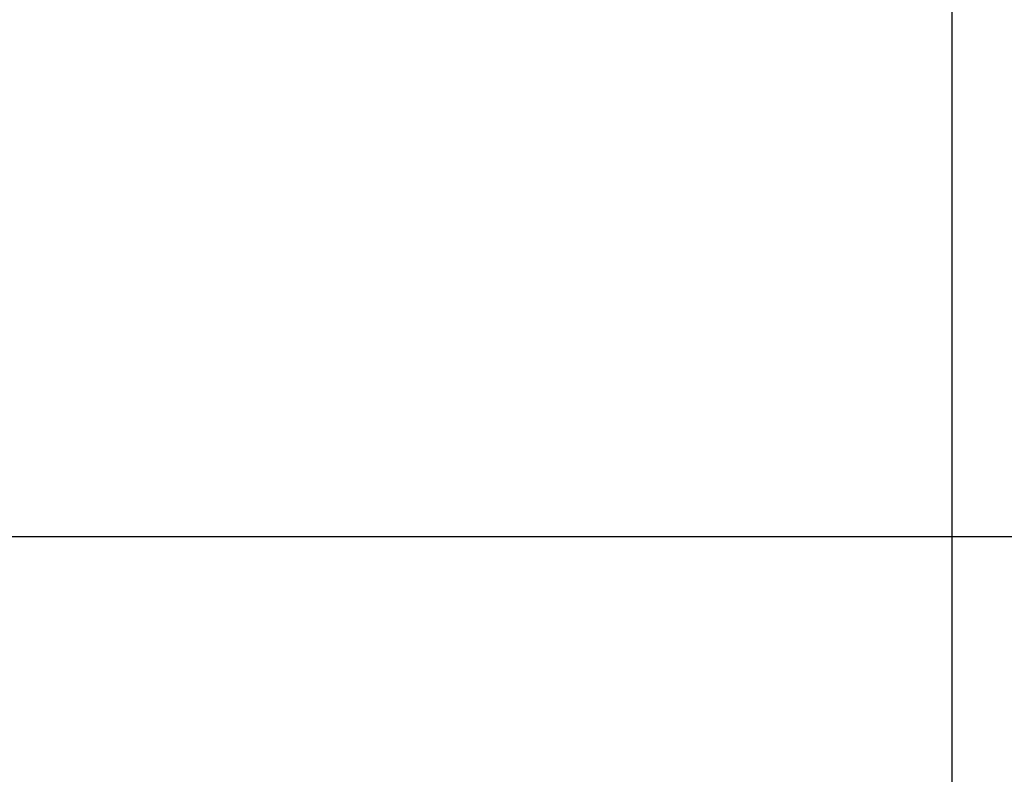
# Model space of a CAD drawing. Header units: millimetres. Extents: x -825 to -161, y -739 to 200.
# Tile 181 of 256: x -501.5894 to -501.5561, y -43.0292 to -43.0036. Entities that reach past the tile are written whole.
import ezdxf

# ---------------------------------------------------------------- set-up
doc = ezdxf.new("R2010")
doc.units = ezdxf.units.MM
doc.header["$MEASUREMENT"] = 0
doc.layers.add('Default', color=7, linetype='Continuous', true_color=0x000000)

# ---------------------------------------------------------------- blocks, each defined once
blk = doc.blocks.new('M3X10MM')
at = {"layer": 'Default', "extrusion": (-7.98303e-16, 1, -8.38761e-48)}
blk.add_arc((0, 0), 3.5, 0, 180, dxfattribs=at)
at = {"layer": 'Default', "extrusion": (-7.98303e-16, 1, 1.53695e-47)}
blk.add_arc((0, 0), 3.5, 180, 0, dxfattribs=at)
at = {"layer": 'Default', "extrusion": (4.49733e-17, 1, 0)}
blk.add_arc((0, 0, -1.031371), 2.468629, 0, 180, dxfattribs=at)
at = {"layer": 'Default', "extrusion": (-4.49733e-17, 1, 0)}
blk.add_arc((0, 0, -1.031371), 2.468629, 180, 0, dxfattribs=at)
at = {"layer": 'Default', "extrusion": (1.11022e-16, 1, 2.44249e-15)}
blk.add_arc((0, 0, -2.162742), 2, 180, 0, dxfattribs=at)
at = {"layer": 'Default', "extrusion": (-1.11022e-16, 1, -2.44249e-15)}
blk.add_arc((0, 0, -2.162742), 2, 0, 180, dxfattribs=at)
at = {"layer": 'Default', "extrusion": (0, 1, 0)}
for centre, start, end in [((0, 0, -5.081371), 180, 0), ((0, 0, -5.081371), 0, 180), ((0, 0, -8), 180, 360), ((0, 0, -8), 360, 180)]:
    blk.add_arc(centre, 2, start, end, dxfattribs=at)
at = {"layer": 'Default'}
for points, degree in [([(0, -3.0734), (-0.93768, -2.155876, -0.148838), (-1.746286, -1.136045, -0.277188), (-2.4003, 0, -0.381)], 3), ([(-2.4003, 0, 0.381), (-1.746294, -1.136032, 0.277189), (-0.937673, -2.155883, 0.148837), (0, -3.0734)], 3), ([(-1.20015, -1.7526, -0.190499), (-1.20015, -1.7526, 0.000003), (-1.20015, -1.7526, 0.190505)], 2)]:
    blk.add_open_spline(points, degree=degree, dxfattribs=at)
for points, knots in [([(-2.4003, 0), (-2.049692, -0.609018), (-1.322943, -1.670302), (-0.433024, -2.649684), (0, -3.0734)], [0.010016, 0.010016, 0.010016, 0.010016, 0.549743, 0.9905091, 0.9905091, 0.9905091, 0.9905091]), ([(-1.6383, 0, 0.381), (-1.390993, -0.629386, 0.323487), (-1.126558, -1.186274, 0.26198), (-0.576772, -2.199758, 0.13412), (-0.291774, -2.655106, 0.067854), (0, -3.0734)], [-1, -1, -1, -1, -0.499981, -0.499981, 0, 0, 0, 0]), ([(-1.6383, 0, -0.381), (-1.390988, -0.629397, -0.323486), (-1.126548, -1.186296, -0.261977), (-0.576762, -2.199774, -0.134118), (-0.291769, -2.655114, -0.067853), (0, -3.0734)], [-1, -1, -1, -1, -0.499973, -0.499973, 0, 0, 0, 0])]:
    blk.add_open_spline(points, degree=3, knots=knots, dxfattribs=at)
blk = doc.blocks.new('M_COVER_ASM')
at = {"layer": 'Default', "rotation": 180}
blk.add_blockref('M3X10MM', (133.550939, 12.220803, 32.04294), dxfattribs=at)

msp = doc.modelspace()

# ---------------------------------------------------------------- block references
at = {"layer": 'Default', "extrusion": (0, -1, 0), "xscale": 1.342608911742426, "yscale": 1.342608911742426, "zscale": 1.342608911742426, "rotation": 359.9998767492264}
msp.add_blockref('M_COVER_ASM', (-682.475903, 20.483796), dxfattribs=at)

doc.saveas('drawing.dxf')
